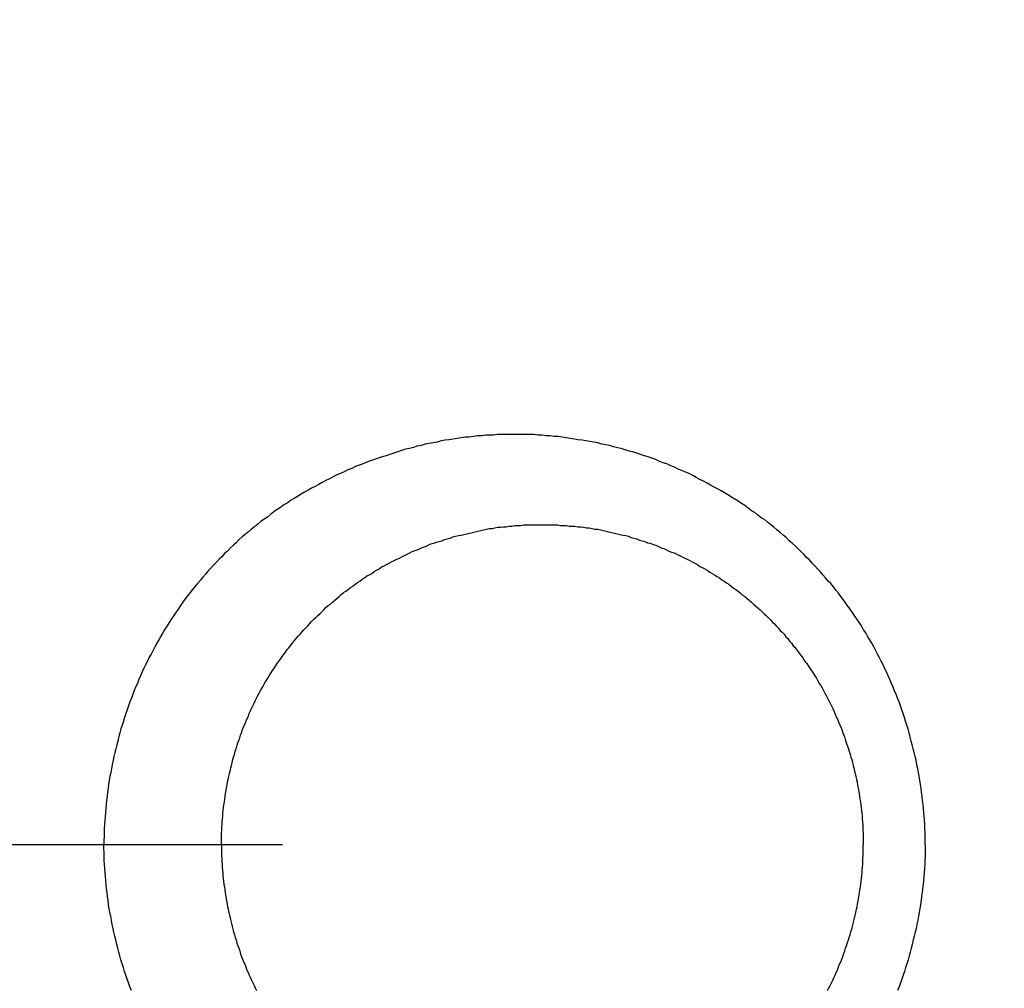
# Model space of a CAD drawing. Header units: millimetres. Extents: x -604189 to 881711, y -381903 to -7297.
# Tile 75 of 256: x -567427 to -567412, y -196039 to -196024. Entities that reach past the tile are written whole.
import ezdxf

# ---------------------------------------------------------------- set-up
doc = ezdxf.new("R2010")
doc.units = ezdxf.units.MM
doc.header["$LTSCALE"] = 100
doc.linetypes.add('CENTER', pattern=[2, 1.25, -0.25, 0.25, -0.25])
doc.layers.get('Defpoints').update_dxf_attribs({"color": 30})
doc.layers.add('OPIS', color=7, linetype='Continuous')
pattern_1 = [(45, (-296350.26, 111503), (-334.51454, 334.51454), []), (135, (-296350.26, 111503), (-334.51454, -334.51454), [])]

msp = doc.modelspace()

# ---------------------------------------------------------------- hatches: boundary and pattern name
at = {"layer": 'OPIS', "linetype": 'ByBlock', "lineweight": 13}
h = msp.add_hatch(dxfattribs=at)
h.set_pattern_fill('ANSI37', color=0, scale=149)
h.set_pattern_definition(pattern_1)
h.paths.add_polyline_path([(-565846.628, -200148.37), (-566196.825, -200149.347), (-566196.825, -200157.448), (-566296.825, -200157.448), (-566296.825, -200149.626), (-566746.825, -200150.882), (-566746.825, -201168.329, -0.414214), (-566403.888, -201511.266, -1), (-567089.762, -201511.266, -0.414214), (-566746.825, -201168.329), (-566746.825, -200936.871, -0.267949), (-567196.825, -200157.448), (-567296.825, -200157.448), (-567296.825, -200152.416), (-567606.815, -200153.281), (-567606.815, -201603.287), (-567556.815, -201603.147), (-567556.815, -205257.445), (-565846.45, -205257.445)])
h.paths.add_polyline_path([(-551636.825, -198396.286), (-576656.825, -198407.448), (-576656.825, -193157.448), (-579836.825, -193157.448), (-579836.825, -200437.448), (-570846.818, -200437.448), (-570846.818, -200053.169), (-551636.825, -200037.448)])
h.paths.add_polyline_path([(-566819.49, -205014.115), (-566583.775, -205014.115), (-566583.775, -204789.115), (-566819.49, -204789.115)], flags=24)
h.paths.add_polyline_path([(-566959.314, -200828.748), (-566427.171, -200828.748), (-566427.171, -200603.748), (-566959.314, -200603.748)], flags=24)
h.paths.add_polyline_path([(-566792.033, -202497.855), (-566276.912, -202497.855), (-566276.912, -202398.515), (-566792.033, -202398.515)], flags=24)
h.paths.add_polyline_path([(-566791.958, -202387.855), (-565854.55, -202387.855), (-565854.55, -202288.515), (-566791.958, -202288.515)], flags=24)
h.paths.add_polyline_path([(-567194.021, -202505.333), (-566857.345, -202505.333), (-566857.345, -202389.949), (-567194.021, -202389.949)], flags=24)
h.paths.add_polyline_path([(-567153.366, -202393.592), (-566996.4, -202393.592), (-566996.4, -202295.562), (-567153.366, -202295.562)], flags=24)
h.paths.add_polyline_path([(-566516.508, -200627.503), (-566516.508, -200287.803), (-566964.285, -200287.803), (-566964.285, -200627.503)], flags=24)
at = {"layer": 'OPIS', "linetype": 'ByBlock', "lineweight": 9}
h = msp.add_hatch(dxfattribs=at)
h.set_pattern_fill('ANSI37', color=0, scale=149)
h.set_pattern_definition(pattern_1)
edge = h.paths.add_edge_path()
edge.add_line((-551636.825, -193157.448), (-552906.825, -193157.448))
edge.add_line((-552906.825, -193157.448), (-552906.825, -193187.448))
edge.add_line((-552906.825, -193187.448), (-554281.473, -193187.448))
edge.add_line((-554281.473, -193187.448), (-554281.473, -193407.448))
edge.add_line((-554281.473, -193407.448), (-554641.473, -193407.448))
edge.add_line((-554641.473, -193407.448), (-554891.821, -193407.448))
edge.add_line((-554891.821, -193407.448), (-555251.821, -193407.448))
edge.add_line((-555251.821, -193407.448), (-555252.169, -193157.448))
edge.add_line((-555252.169, -193157.448), (-555156.825, -193407.448))
edge.add_line((-555156.825, -193407.448), (-555156.825, -196074.426))
edge.add_line((-555156.825, -196074.426), (-555036.825, -196074.426))
edge.add_line((-555036.825, -196074.426), (-555036.825, -196674.426))
edge.add_line((-555036.825, -196674.426), (-555036.825, -197274.426))
edge.add_line((-555036.825, -197274.426), (-555636.825, -197274.426))
edge.add_line((-555636.825, -197274.426), (-555636.825, -198296.526))
edge.add_line((-555636.825, -198296.526), (-555036.825, -198294.851))
edge.add_line((-555036.825, -198294.851), (-555036.825, -198287.448))
edge.add_line((-555036.825, -198287.448), (-554936.825, -198287.448))
edge.add_line((-554936.825, -198287.448), (-554936.825, -198294.572))
edge.add_line((-554936.825, -198294.572), (-554486.825, -198293.317))
edge.add_line((-554486.825, -198293.317), (-554486.825, -198292.448))
edge.add_line((-554486.825, -198292.448), (-554486.825, -197276.567))
edge.add_arc((-554486.825, -196933.63), 342.937, 180, 270, ccw=False)
edge.add_arc((-554486.825, -196933.63), 342.937, 0, 180, ccw=False)
edge.add_arc((-554486.825, -196933.63), 342.937, -90, 0, ccw=False)
edge.add_line((-554486.825, -197276.567), (-554486.825, -197508.025))
edge.add_arc((-554936.825, -198287.448), 900, 0, 60, ccw=False)
edge.add_line((-554036.825, -198287.448), (-553936.825, -198287.448))
edge.add_line((-553936.825, -198287.448), (-553936.825, -198291.782))
edge.add_line((-553936.825, -198291.782), (-551636.825, -198285.364))
edge.add_line((-551636.825, -198285.364), (-551636.825, -193157.448))
edge = h.paths.add_edge_path(flags=17)
edge.add_arc((-555292.825, -194555.644), 64, 0, 360)
edge = h.paths.add_edge_path(flags=17)
edge.add_arc((-555292.825, -194795.644), 64, 0, 360)
edge = h.paths.add_edge_path(flags=17)
edge.add_arc((-555532.825, -194555.644), 64, 0, 360)
edge = h.paths.add_edge_path(flags=17)
edge.add_arc((-555532.825, -194795.644), 64, 0, 360)
edge = h.paths.add_edge_path(flags=16)
edge.add_arc((-555445.578, -195632.918), 122.24, 0, 360)
edge = h.paths.add_edge_path(flags=17)
edge.add_arc((-555444.953, -195755.157), 131.84, -179.70702, 0.29298, ccw=False)
edge.add_line((-555576.791, -195755.831), (-555577.416, -195633.592))
edge.add_arc((-555445.578, -195632.918), 131.84, 0.29298, 180.29298, ccw=False)
edge.add_line((-555313.74, -195632.244), (-555313.115, -195754.483))
edge = h.paths.add_edge_path(flags=16)
edge.add_line((-555354.602, -195832.663), (-555410.524, -195781.149))
edge.add_arc((-555444.236, -195895.315), 119.04, 73.54834, 77.25266)
edge.add_line((-555417.97, -195779.209), (-555400.458, -195791.093))
edge.add_arc((-555397.928, -195789.134), 3.2, 66.437, 217.7638, ccw=False)
edge.add_arc((-555444.236, -195895.315), 119.04, 62.83618, 66.43696, ccw=False)
edge.add_line((-555389.89, -195789.404), (-555332.197, -195793.322))
edge.add_arc((-555444.953, -195755.157), 119.04, 319.37612, 341.30015, ccw=False)
edge = h.paths.add_edge_path(flags=0)
edge.add_arc((-555445.157, -195715.335), 16, 0, 360)
edge = h.paths.add_edge_path(flags=16)
edge.add_line((-555494.828, -195789.588), (-555556.499, -195794.41))
edge.add_arc((-555553.516, -195795.567), 3.2, 158.7889, 200.417)
edge.add_arc((-555444.953, -195755.157), 119.04, 200.41697, 219.83636)
edge.add_arc((-555533.904, -195829.364), 3.2, 219.8364, 346.9927)
edge.add_line((-555530.786, -195830.084), (-555488.51, -195790.333))
edge.add_arc((-555491.628, -195789.613), 3.2, 346.9927, 539.5529)
edge = h.paths.add_edge_path(flags=16)
edge.add_arc((-555444.953, -195755.157), 119.04, 258.76397, 281.82198, ccw=False)
edge.add_line((-555468.148, -195871.915), (-555480.159, -195865.083))
edge.add_arc((-555483.299, -195864.466), 3.2, 250.669, 348.8814, ccw=False)
edge.add_arc((-555444.953, -195755.157), 119.04, 229.64312, 250.66903, ccw=False)
edge.add_line((-555522.037, -195845.868), (-555468.703, -195779.633))
edge.add_arc((-555459.182, -195767.571), 15.366, -52.9828, 231.7166, ccw=False)
edge.add_arc((-555446.749, -195779.502), 3.2, 91.2428, 186.0743, ccw=False)
edge.add_arc((-555444.236, -195895.315), 119.04, 88.11241, 91.24277, ccw=False)
edge.add_line((-555440.315, -195776.34), (-555420.565, -195871.672))
h.paths.add_polyline_path([(-554267.155, -198153.982), (-554267.155, -197814.282), (-554714.931, -197814.282), (-554714.931, -198153.982)], flags=17)
h.paths.add_polyline_path([(-553792.63, -195548.14), (-553277.509, -195548.14), (-553277.509, -195448.8), (-553792.63, -195448.8)], flags=16)
h.paths.add_polyline_path([(-553792.555, -195438.14), (-553058.934, -195438.14), (-553058.934, -195338.8), (-553792.555, -195338.8)], flags=16)
h.paths.add_polyline_path([(-554194.618, -195555.618), (-553808.217, -195555.618), (-553808.217, -195440.235), (-554194.618, -195440.235)], flags=16)
h.paths.add_polyline_path([(-554153.974, -195443.932), (-553947.262, -195443.932), (-553947.262, -195345.836), (-554153.974, -195345.836)], flags=16)
h.paths.add_polyline_path([(-554256.508, -198153.982), (-554256.508, -197814.282), (-554704.285, -197814.282), (-554704.285, -198153.982)], flags=17)
h.paths.add_polyline_path([(-569496.825, -196631.63), (-571696.825, -196631.63), (-571696.825, -198287.448), (-569496.825, -198287.448)])
h.paths.add_polyline_path([(-567176.825, -196631.63), (-569376.825, -196631.63), (-569376.825, -198287.448), (-567176.825, -198287.448)])
h.paths.add_polyline_path([(-569376.825, -196535.63), (-567176.825, -196535.63), (-567176.825, -193157.448), (-569376.825, -193157.448)])
edge = h.paths.add_edge_path()
edge.add_arc((-571534.473, -195440.24), 50, 180, 270.0022)
edge.add_line((-571534.471, -195490.24), (-571329.472, -195490.239))
edge.add_arc((-571329.473, -195440.239), 50, 270.0009, 360)
edge.add_line((-571279.473, -195440.239), (-571279.473, -194996.239))
edge.add_arc((-571329.473, -194996.239), 50, 0, 90.0004)
edge.add_line((-571329.474, -194946.239), (-571534.474, -194946.24))
edge.add_arc((-571534.473, -194996.24), 50, 90.0009, 180)
edge.add_line((-571584.473, -194996.24), (-571584.473, -195440.24))
h.paths.add_polyline_path([(-571696.825, -196535.63), (-569496.825, -196535.63), (-569496.825, -193157.448), (-571696.825, -193157.448)])
edge = h.paths.add_edge_path()
edge.add_arc((-571945.684, -193388.705), 50, 0, 90.0004)
edge.add_line((-571945.684, -193338.705), (-572150.684, -193338.707))
edge.add_arc((-572150.684, -193388.707), 50, 90.0009, 180)
edge.add_line((-572200.684, -193388.707), (-572200.684, -193832.707))
edge.add_arc((-572150.684, -193832.707), 50, 180, 270.0022)
edge.add_line((-572150.682, -193882.707), (-571945.683, -193882.705))
edge.add_arc((-571945.684, -193832.705), 50, 270.0009, 360)
edge.add_line((-571895.684, -193832.705), (-571895.684, -193388.705))
h.paths.add_polyline_path([(-571816.825, -198287.448), (-571816.825, -193157.448), (-573216.825, -193157.448), (-573216.825, -198287.448)])

# ---------------------------------------------------------------- linework, layer by layer
at = {"color": 0}
for points in [[(-567412.913, -196037.248, 0), (-567412.913, -196037.178, 0), (-567412.915, -196037.118, 0), (-567412.917, -196037.058, 0), (-567412.919, -196036.998, 0), (-567412.922, -196036.928, 0), (-567412.926, -196036.868, 0), (-567412.931, -196036.808, 0), (-567412.936, -196036.748, 0), (-567412.941, -196036.678, 0), (-567412.948, -196036.618, 0), (-567412.955, -196036.558, 0), (-567412.962, -196036.488, 0), (-567412.97, -196036.428, 0), (-567412.979, -196036.368, 0), (-567412.988, -196036.308, 0), (-567412.998, -196036.238, 0), (-567413.009, -196036.178, 0), (-567413.02, -196036.118, 0), (-567413.032, -196036.058, 0), (-567413.045, -196035.998, 0), (-567413.058, -196035.928, 0), (-567413.071, -196035.868, 0), (-567413.085, -196035.808, 0), (-567413.1, -196035.748, 0), (-567413.116, -196035.688, 0), (-567413.132, -196035.628, 0), (-567413.148, -196035.568, 0), (-567413.165, -196035.498, 0), (-567413.183, -196035.438, 0), (-567413.202, -196035.378, 0), (-567413.22, -196035.318, 0), (-567413.24, -196035.258, 0), (-567413.26, -196035.198, 0), (-567413.281, -196035.138, 0), (-567413.302, -196035.078, 0), (-567413.324, -196035.018, 0), (-567413.346, -196034.958, 0), (-567413.369, -196034.898, 0), (-567413.393, -196034.848, 0), (-567413.417, -196034.788, 0), (-567413.441, -196034.728, 0), (-567413.467, -196034.668, 0), (-567413.492, -196034.608, 0), (-567413.519, -196034.548, 0), (-567413.546, -196034.498, 0), (-567413.573, -196034.438, 0), (-567413.601, -196034.378, 0), (-567413.63, -196034.328, 0), (-567413.659, -196034.268, 0), (-567413.688, -196034.218, 0), (-567413.718, -196034.158, 0), (-567413.749, -196034.098, 0), (-567413.78, -196034.048, 0), (-567413.812, -196033.998, 0), (-567413.844, -196033.938, 0), (-567413.877, -196033.888, 0), (-567413.911, -196033.828, 0), (-567413.945, -196033.778, 0), (-567413.979, -196033.728, 0), (-567414.014, -196033.678, 0), (-567414.049, -196033.618, 0), (-567414.085, -196033.568, 0), (-567414.122, -196033.518, 0), (-567414.159, -196033.468, 0), (-567414.196, -196033.418, 0), (-567414.234, -196033.368, 0), (-567414.272, -196033.318, 0), (-567414.311, -196033.268, 0), (-567414.35, -196033.218, 0), (-567414.39, -196033.168, 0), (-567414.431, -196033.128, 0), (-567414.471, -196033.078, 0), (-567414.513, -196033.028, 0), (-567414.554, -196032.978, 0), (-567414.596, -196032.938, 0), (-567414.639, -196032.888, 0), (-567414.682, -196032.848, 0), (-567414.725, -196032.798, 0), (-567414.769, -196032.758, 0), (-567414.814, -196032.708, 0), (-567414.859, -196032.668, 0), (-567414.904, -196032.618, 0), (-567414.949, -196032.578, 0), (-567414.995, -196032.538, 0), (-567415.042, -196032.498, 0), (-567415.089, -196032.448, 0), (-567415.136, -196032.408, 0), (-567415.184, -196032.368, 0), (-567415.232, -196032.328, 0), (-567415.28, -196032.288, 0), (-567415.329, -196032.248, 0), (-567415.379, -196032.208, 0), (-567415.428, -196032.168, 0), (-567415.478, -196032.138, 0), (-567415.529, -196032.098, 0), (-567415.579, -196032.058, 0), (-567415.631, -196032.028, 0), (-567415.682, -196031.988, 0), (-567415.734, -196031.948, 0), (-567415.786, -196031.918, 0), (-567415.838, -196031.878, 0), (-567415.891, -196031.848, 0), (-567415.944, -196031.818, 0), (-567415.998, -196031.778, 0), (-567416.052, -196031.748, 0), (-567416.106, -196031.718, 0), (-567416.16, -196031.688, 0), (-567416.215, -196031.658, 0), (-567416.27, -196031.628, 0), (-567416.325, -196031.598, 0), (-567416.381, -196031.568, 0), (-567416.437, -196031.538, 0), (-567416.493, -196031.508, 0), (-567416.549, -196031.478, 0), (-567416.606, -196031.448, 0), (-567416.663, -196031.428, 0), (-567416.72, -196031.398, 0), (-567416.778, -196031.378, 0), (-567416.835, -196031.348, 0), (-567416.893, -196031.328, 0), (-567416.952, -196031.298, 0), (-567417.01, -196031.278, 0), (-567417.069, -196031.258, 0), (-567417.127, -196031.228, 0), (-567417.187, -196031.208, 0), (-567417.246, -196031.188, 0), (-567417.305, -196031.168, 0), (-567417.365, -196031.148, 0), (-567417.425, -196031.128, 0), (-567417.485, -196031.108, 0), (-567417.545, -196031.098, 0), (-567417.606, -196031.078, 0), (-567417.666, -196031.058, 0), (-567417.727, -196031.048, 0), (-567417.788, -196031.028, 0), (-567417.849, -196031.008, 0), (-567417.91, -196030.998, 0), (-567417.972, -196030.988, 0), (-567418.033, -196030.968, 0), (-567418.095, -196030.958, 0), (-567418.157, -196030.948, 0), (-567418.218, -196030.938, 0), (-567418.28, -196030.928, 0), (-567418.343, -196030.918, 0), (-567418.405, -196030.908, 0), (-567418.467, -196030.898, 0), (-567418.53, -196030.888, 0), (-567418.592, -196030.878, 0), (-567418.655, -196030.868, 0), (-567418.717, -196030.868, 0), (-567418.78, -196030.858, 0), (-567418.843, -196030.858, 0), (-567418.906, -196030.848, 0), (-567418.969, -196030.848, 0), (-567419.032, -196030.838, 0), (-567419.095, -196030.838, 0), (-567419.158, -196030.838, 0), (-567419.221, -196030.838, 0), (-567419.284, -196030.838, 0), (-567419.347, -196030.838, 0), (-567419.41, -196030.838, 0), (-567419.474, -196030.838, 0), (-567419.537, -196030.838, 0), (-567419.6, -196030.838, 0), (-567419.663, -196030.848, 0), (-567419.726, -196030.848, 0), (-567419.79, -196030.848, 0), (-567419.853, -196030.858, 0), (-567419.916, -196030.858, 0), (-567419.979, -196030.868, 0), (-567420.042, -196030.878, 0), (-567420.105, -196030.878, 0), (-567420.168, -196030.888, 0), (-567420.231, -196030.898, 0), (-567420.294, -196030.908, 0), (-567420.356, -196030.918, 0), (-567420.419, -196030.928, 0), (-567420.482, -196030.938, 0), (-567420.544, -196030.958, 0), (-567420.606, -196030.968, 0), (-567420.669, -196030.978, 0), (-567420.731, -196030.988, 0), (-567420.793, -196031.008, 0), (-567420.855, -196031.018, 0), (-567420.916, -196031.038, 0), (-567420.978, -196031.058, 0), (-567421.039, -196031.068, 0), (-567421.101, -196031.088, 0), (-567421.162, -196031.108, 0), (-567421.223, -196031.128, 0), (-567421.284, -196031.148, 0), (-567421.344, -196031.168, 0), (-567421.405, -196031.188, 0), (-567421.465, -196031.208, 0), (-567421.525, -196031.228, 0), (-567421.585, -196031.248, 0), (-567421.644, -196031.268, 0), (-567421.704, -196031.298, 0), (-567421.763, -196031.318, 0), (-567421.822, -196031.338, 0), (-567421.88, -196031.368, 0), (-567421.939, -196031.388, 0), (-567421.997, -196031.418, 0), (-567422.055, -196031.448, 0), (-567422.113, -196031.468, 0), (-567422.17, -196031.498, 0), (-567422.227, -196031.528, 0), (-567422.284, -196031.558, 0), (-567422.34, -196031.588, 0), (-567422.397, -196031.618, 0), (-567422.453, -196031.648, 0), (-567422.508, -196031.678, 0), (-567422.563, -196031.708, 0), (-567422.618, -196031.738, 0), (-567422.673, -196031.768, 0), (-567422.727, -196031.808, 0), (-567422.781, -196031.838, 0), (-567422.835, -196031.868, 0), (-567422.888, -196031.908, 0), (-567422.941, -196031.938, 0), (-567422.993, -196031.978, 0), (-567423.045, -196032.008, 0), (-567423.097, -196032.048, 0), (-567423.148, -196032.088, 0), (-567423.199, -196032.128, 0), (-567423.25, -196032.158, 0), (-567423.3, -196032.198, 0), (-567423.349, -196032.238, 0), (-567423.399, -196032.278, 0), (-567423.447, -196032.318, 0), (-567423.496, -196032.358, 0), (-567423.544, -196032.398, 0), (-567423.591, -196032.438, 0), (-567423.638, -196032.478, 0), (-567423.685, -196032.528, 0), (-567423.731, -196032.568, 0), (-567423.777, -196032.608, 0), (-567423.822, -196032.658, 0), (-567423.867, -196032.698, 0), (-567423.911, -196032.748, 0), (-567423.955, -196032.788, 0), (-567423.999, -196032.838, 0), (-567424.042, -196032.878, 0), (-567424.084, -196032.928, 0), (-567424.126, -196032.968, 0), (-567424.168, -196033.018, 0), (-567424.209, -196033.068, 0), (-567424.25, -196033.118, 0), (-567424.29, -196033.168, 0), (-567424.33, -196033.208, 0), (-567424.369, -196033.258, 0), (-567424.407, -196033.308, 0), (-567424.446, -196033.358, 0), (-567424.483, -196033.408, 0), (-567424.521, -196033.458, 0), (-567424.557, -196033.508, 0), (-567424.593, -196033.568, 0), (-567424.629, -196033.618, 0), (-567424.664, -196033.668, 0), (-567424.699, -196033.718, 0), (-567424.733, -196033.778, 0), (-567424.767, -196033.828, 0), (-567424.8, -196033.878, 0), (-567424.832, -196033.938, 0), (-567424.864, -196033.988, 0), (-567424.896, -196034.048, 0), (-567424.927, -196034.098, 0), (-567424.957, -196034.158, 0), (-567424.987, -196034.208, 0), (-567425.017, -196034.268, 0), (-567425.046, -196034.318, 0), (-567425.074, -196034.378, 0), (-567425.102, -196034.438, 0), (-567425.129, -196034.488, 0), (-567425.155, -196034.548, 0), (-567425.182, -196034.608, 0), (-567425.207, -196034.668, 0), (-567425.232, -196034.728, 0), (-567425.257, -196034.778, 0), (-567425.28, -196034.838, 0), (-567425.304, -196034.898, 0), (-567425.326, -196034.958, 0), (-567425.349, -196035.018, 0), (-567425.37, -196035.078, 0), (-567425.391, -196035.138, 0), (-567425.412, -196035.198, 0), (-567425.432, -196035.258, 0), (-567425.451, -196035.318, 0), (-567425.47, -196035.378, 0), (-567425.488, -196035.438, 0), (-567425.506, -196035.498, 0), (-567425.523, -196035.558, 0), (-567425.539, -196035.628, 0), (-567425.555, -196035.688, 0), (-567425.57, -196035.748, 0), (-567425.585, -196035.808, 0), (-567425.599, -196035.868, 0), (-567425.612, -196035.928, 0), (-567425.625, -196035.998, 0), (-567425.637, -196036.058, 0), (-567425.649, -196036.118, 0), (-567425.66, -196036.178, 0), (-567425.671, -196036.238, 0), (-567425.681, -196036.308, 0), (-567425.69, -196036.368, 0), (-567425.698, -196036.428, 0), (-567425.706, -196036.488, 0), (-567425.714, -196036.558, 0), (-567425.721, -196036.618, 0), (-567425.727, -196036.678, 0), (-567425.732, -196036.748, 0), (-567425.737, -196036.808, 0), (-567425.742, -196036.868, 0), (-567425.745, -196036.928, 0), (-567425.749, -196036.998, 0), (-567425.751, -196037.058, 0), (-567425.753, -196037.118, 0), (-567425.754, -196037.178, 0), (-567425.754, -196037.248, 0)], [(-567423.917, -196037.248, 0), (-567423.917, -196037.198, 0), (-567423.916, -196037.158, 0), (-567423.915, -196037.108, 0), (-567423.914, -196037.068, 0), (-567423.912, -196037.018, 0), (-567423.91, -196036.978, 0), (-567423.907, -196036.938, 0), (-567423.904, -196036.888, 0), (-567423.901, -196036.848, 0), (-567423.897, -196036.798, 0), (-567423.893, -196036.758, 0), (-567423.888, -196036.708, 0), (-567423.883, -196036.668, 0), (-567423.878, -196036.628, 0), (-567423.872, -196036.578, 0), (-567423.866, -196036.538, 0), (-567423.859, -196036.488, 0), (-567423.852, -196036.448, 0), (-567423.845, -196036.398, 0), (-567423.837, -196036.358, 0), (-567423.829, -196036.318, 0), (-567423.821, -196036.268, 0), (-567423.812, -196036.228, 0), (-567423.802, -196036.178, 0), (-567423.793, -196036.138, 0), (-567423.783, -196036.098, 0), (-567423.772, -196036.048, 0), (-567423.761, -196036.008, 0), (-567423.75, -196035.968, 0), (-567423.739, -196035.918, 0), (-567423.727, -196035.878, 0), (-567423.714, -196035.838, 0), (-567423.701, -196035.788, 0), (-567423.688, -196035.748, 0), (-567423.675, -196035.708, 0), (-567423.661, -196035.658, 0), (-567423.647, -196035.618, 0), (-567423.632, -196035.578, 0), (-567423.617, -196035.538, 0), (-567423.602, -196035.498, 0), (-567423.586, -196035.448, 0), (-567423.57, -196035.408, 0), (-567423.553, -196035.368, 0), (-567423.536, -196035.328, 0), (-567423.519, -196035.288, 0), (-567423.501, -196035.248, 0), (-567423.483, -196035.198, 0), (-567423.465, -196035.158, 0), (-567423.446, -196035.118, 0), (-567423.427, -196035.078, 0), (-567423.407, -196035.038, 0), (-567423.388, -196034.998, 0), (-567423.367, -196034.958, 0), (-567423.347, -196034.918, 0), (-567423.326, -196034.878, 0), (-567423.304, -196034.838, 0), (-567423.283, -196034.798, 0), (-567423.261, -196034.758, 0), (-567423.238, -196034.718, 0), (-567423.216, -196034.688, 0), (-567423.192, -196034.648, 0), (-567423.169, -196034.608, 0), (-567423.145, -196034.568, 0), (-567423.121, -196034.528, 0), (-567423.096, -196034.498, 0), (-567423.072, -196034.458, 0), (-567423.046, -196034.418, 0), (-567423.021, -196034.378, 0), (-567422.995, -196034.348, 0), (-567422.969, -196034.308, 0), (-567422.942, -196034.278, 0), (-567422.916, -196034.238, 0), (-567422.888, -196034.198, 0), (-567422.861, -196034.168, 0), (-567422.833, -196034.128, 0), (-567422.805, -196034.098, 0), (-567422.777, -196034.058, 0), (-567422.748, -196034.028, 0), (-567422.719, -196033.988, 0), (-567422.689, -196033.958, 0), (-567422.66, -196033.928, 0), (-567422.63, -196033.888, 0), (-567422.6, -196033.858, 0), (-567422.569, -196033.828, 0), (-567422.538, -196033.798, 0), (-567422.507, -196033.758, 0), (-567422.476, -196033.728, 0), (-567422.444, -196033.698, 0), (-567422.412, -196033.668, 0), (-567422.38, -196033.638, 0), (-567422.347, -196033.608, 0), (-567422.314, -196033.578, 0), (-567422.281, -196033.538, 0), (-567422.248, -196033.508, 0), (-567422.214, -196033.488, 0), (-567422.181, -196033.458, 0), (-567422.146, -196033.428, 0), (-567422.112, -196033.398, 0), (-567422.077, -196033.368, 0), (-567422.043, -196033.338, 0), (-567422.007, -196033.308, 0), (-567421.972, -196033.288, 0), (-567421.936, -196033.258, 0), (-567421.901, -196033.228, 0), (-567421.864, -196033.208, 0), (-567421.828, -196033.178, 0), (-567421.791, -196033.148, 0), (-567421.755, -196033.128, 0), (-567421.718, -196033.098, 0), (-567421.68, -196033.078, 0), (-567421.643, -196033.048, 0), (-567421.605, -196033.028, 0), (-567421.567, -196033.008, 0), (-567421.529, -196032.978, 0), (-567421.491, -196032.958, 0), (-567421.452, -196032.938, 0), (-567421.413, -196032.908, 0), (-567421.374, -196032.888, 0), (-567421.335, -196032.868, 0), (-567421.296, -196032.848, 0), (-567421.256, -196032.828, 0), (-567421.216, -196032.808, 0), (-567421.176, -196032.788, 0), (-567421.136, -196032.768, 0), (-567421.096, -196032.748, 0), (-567421.055, -196032.728, 0), (-567421.014, -196032.708, 0), (-567420.974, -196032.688, 0), (-567420.933, -196032.668, 0), (-567420.891, -196032.648, 0), (-567420.85, -196032.638, 0), (-567420.809, -196032.618, 0), (-567420.767, -196032.598, 0), (-567420.725, -196032.588, 0), (-567420.683, -196032.568, 0), (-567420.641, -196032.548, 0), (-567420.599, -196032.538, 0), (-567420.557, -196032.518, 0), (-567420.514, -196032.508, 0), (-567420.471, -196032.498, 0), (-567420.429, -196032.478, 0), (-567420.386, -196032.468, 0), (-567420.343, -196032.458, 0), (-567420.3, -196032.438, 0), (-567420.257, -196032.428, 0), (-567420.213, -196032.418, 0), (-567420.17, -196032.408, 0), (-567420.126, -196032.398, 0), (-567420.083, -196032.388, 0), (-567420.039, -196032.378, 0), (-567419.995, -196032.368, 0), (-567419.951, -196032.358, 0), (-567419.908, -196032.348, 0), (-567419.864, -196032.338, 0), (-567419.819, -196032.328, 0), (-567419.775, -196032.318, 0), (-567419.731, -196032.308, 0), (-567419.687, -196032.308, 0), (-567419.642, -196032.298, 0), (-567419.598, -196032.288, 0), (-567419.553, -196032.288, 0), (-567419.509, -196032.278, 0), (-567419.464, -196032.278, 0), (-567419.42, -196032.268, 0), (-567419.375, -196032.268, 0), (-567419.33, -196032.258, 0), (-567419.286, -196032.258, 0), (-567419.241, -196032.258, 0), (-567419.196, -196032.248, 0), (-567419.151, -196032.248, 0), (-567419.107, -196032.248, 0), (-567419.062, -196032.248, 0), (-567419.017, -196032.248, 0), (-567418.972, -196032.248, 0), (-567418.927, -196032.248, 0), (-567418.882, -196032.248, 0), (-567418.838, -196032.248, 0), (-567418.793, -196032.248, 0), (-567418.748, -196032.248, 0), (-567418.703, -196032.248, 0), (-567418.658, -196032.248, 0), (-567418.614, -196032.258, 0), (-567418.569, -196032.258, 0), (-567418.524, -196032.258, 0), (-567418.479, -196032.268, 0), (-567418.435, -196032.268, 0), (-567418.39, -196032.268, 0), (-567418.346, -196032.278, 0), (-567418.301, -196032.278, 0), (-567418.257, -196032.288, 0), (-567418.212, -196032.298, 0), (-567418.168, -196032.298, 0), (-567418.123, -196032.308, 0), (-567418.079, -196032.318, 0), (-567418.035, -196032.318, 0), (-567417.991, -196032.328, 0), (-567417.947, -196032.338, 0), (-567417.903, -196032.348, 0), (-567417.859, -196032.358, 0), (-567417.815, -196032.368, 0), (-567417.771, -196032.378, 0), (-567417.728, -196032.388, 0), (-567417.684, -196032.398, 0), (-567417.641, -196032.408, 0), (-567417.597, -196032.418, 0), (-567417.554, -196032.428, 0), (-567417.511, -196032.448, 0), (-567417.468, -196032.458, 0), (-567417.425, -196032.468, 0), (-567417.382, -196032.488, 0), (-567417.339, -196032.498, 0), (-567417.297, -196032.508, 0), (-567417.254, -196032.528, 0), (-567417.212, -196032.538, 0), (-567417.17, -196032.558, 0), (-567417.128, -196032.568, 0), (-567417.086, -196032.588, 0), (-567417.044, -196032.608, 0), (-567417.003, -196032.618, 0), (-567416.961, -196032.638, 0), (-567416.92, -196032.658, 0), (-567416.879, -196032.678, 0), (-567416.838, -196032.688, 0), (-567416.797, -196032.708, 0), (-567416.756, -196032.728, 0), (-567416.716, -196032.748, 0), (-567416.675, -196032.768, 0), (-567416.635, -196032.788, 0), (-567416.595, -196032.808, 0), (-567416.556, -196032.828, 0), (-567416.516, -196032.848, 0), (-567416.477, -196032.868, 0), (-567416.438, -196032.898, 0), (-567416.399, -196032.918, 0), (-567416.36, -196032.938, 0), (-567416.321, -196032.958, 0), (-567416.283, -196032.988, 0), (-567416.245, -196033.008, 0), (-567416.207, -196033.028, 0), (-567416.169, -196033.058, 0), (-567416.132, -196033.078, 0), (-567416.094, -196033.108, 0), (-567416.057, -196033.128, 0), (-567416.02, -196033.158, 0), (-567415.984, -196033.178, 0), (-567415.948, -196033.208, 0), (-567415.911, -196033.238, 0), (-567415.876, -196033.258, 0), (-567415.84, -196033.288, 0), (-567415.804, -196033.318, 0), (-567415.769, -196033.348, 0), (-567415.734, -196033.368, 0), (-567415.7, -196033.398, 0), (-567415.665, -196033.428, 0), (-567415.631, -196033.458, 0), (-567415.597, -196033.488, 0), (-567415.564, -196033.518, 0), (-567415.53, -196033.548, 0), (-567415.497, -196033.578, 0), (-567415.464, -196033.608, 0), (-567415.432, -196033.638, 0), (-567415.399, -196033.668, 0), (-567415.367, -196033.698, 0), (-567415.336, -196033.728, 0), (-567415.304, -196033.768, 0), (-567415.273, -196033.798, 0), (-567415.242, -196033.828, 0), (-567415.212, -196033.858, 0), (-567415.181, -196033.898, 0), (-567415.151, -196033.928, 0), (-567415.121, -196033.958, 0), (-567415.092, -196033.998, 0), (-567415.063, -196034.028, 0), (-567415.034, -196034.068, 0), (-567415.006, -196034.098, 0), (-567414.977, -196034.138, 0), (-567414.949, -196034.168, 0), (-567414.922, -196034.208, 0), (-567414.895, -196034.238, 0), (-567414.868, -196034.278, 0), (-567414.841, -196034.308, 0), (-567414.815, -196034.348, 0), (-567414.789, -196034.388, 0), (-567414.763, -196034.418, 0), (-567414.738, -196034.458, 0), (-567414.713, -196034.498, 0), (-567414.688, -196034.538, 0), (-567414.664, -196034.568, 0), (-567414.64, -196034.608, 0), (-567414.616, -196034.648, 0), (-567414.593, -196034.688, 0), (-567414.57, -196034.728, 0), (-567414.548, -196034.758, 0), (-567414.525, -196034.798, 0), (-567414.504, -196034.838, 0), (-567414.482, -196034.878, 0), (-567414.461, -196034.918, 0), (-567414.44, -196034.958, 0), (-567414.42, -196034.998, 0), (-567414.4, -196035.038, 0), (-567414.38, -196035.078, 0), (-567414.361, -196035.118, 0), (-567414.342, -196035.158, 0), (-567414.323, -196035.208, 0), (-567414.305, -196035.248, 0), (-567414.287, -196035.288, 0), (-567414.27, -196035.328, 0), (-567414.252, -196035.368, 0), (-567414.236, -196035.408, 0), (-567414.219, -196035.448, 0), (-567414.203, -196035.498, 0), (-567414.188, -196035.538, 0), (-567414.172, -196035.578, 0), (-567414.158, -196035.618, 0), (-567414.143, -196035.668, 0), (-567414.129, -196035.708, 0), (-567414.115, -196035.748, 0), (-567414.102, -196035.788, 0), (-567414.089, -196035.838, 0), (-567414.076, -196035.878, 0), (-567414.064, -196035.918, 0), (-567414.052, -196035.968, 0), (-567414.041, -196036.008, 0), (-567414.03, -196036.048, 0), (-567414.019, -196036.098, 0), (-567414.009, -196036.138, 0), (-567413.999, -196036.178, 0), (-567413.99, -196036.228, 0), (-567413.98, -196036.268, 0), (-567413.972, -196036.318, 0), (-567413.963, -196036.358, 0), (-567413.956, -196036.398, 0), (-567413.948, -196036.448, 0), (-567413.941, -196036.488, 0), (-567413.934, -196036.538, 0), (-567413.928, -196036.578, 0), (-567413.922, -196036.628, 0), (-567413.916, -196036.668, 0), (-567413.911, -196036.708, 0), (-567413.907, -196036.758, 0), (-567413.902, -196036.798, 0), (-567413.898, -196036.848, 0), (-567413.895, -196036.888, 0), (-567413.892, -196036.938, 0), (-567413.889, -196036.978, 0), (-567413.887, -196037.018, 0), (-567413.885, -196037.068, 0), (-567413.884, -196037.108, 0), (-567413.883, -196037.158, 0), (-567413.882, -196037.198, 0), (-567413.882, -196037.248, 0)], [(-567425.326, -196039.528, 0), (-567425.349, -196039.468, 0), (-567425.37, -196039.408, 0), (-567425.391, -196039.348, 0), (-567425.412, -196039.288, 0), (-567425.432, -196039.228, 0), (-567425.451, -196039.168, 0), (-567425.47, -196039.108, 0), (-567425.488, -196039.048, 0), (-567425.506, -196038.988, 0), (-567425.523, -196038.928, 0), (-567425.539, -196038.868, 0), (-567425.555, -196038.808, 0), (-567425.57, -196038.738, 0), (-567425.585, -196038.678, 0), (-567425.599, -196038.618, 0), (-567425.612, -196038.558, 0), (-567425.625, -196038.498, 0), (-567425.637, -196038.428, 0), (-567425.649, -196038.368, 0), (-567425.66, -196038.308, 0), (-567425.671, -196038.248, 0), (-567425.681, -196038.188, 0), (-567425.69, -196038.118, 0), (-567425.698, -196038.058, 0), (-567425.706, -196037.998, 0), (-567425.714, -196037.938, 0), (-567425.721, -196037.868, 0), (-567425.727, -196037.808, 0), (-567425.732, -196037.748, 0), (-567425.737, -196037.688, 0), (-567425.742, -196037.618, 0), (-567425.745, -196037.558, 0), (-567425.749, -196037.498, 0), (-567425.751, -196037.428, 0), (-567425.753, -196037.368, 0), (-567425.754, -196037.308, 0), (-567425.754, -196037.248, 0)], [(-567423.917, -196037.248, 0), (-567423.917, -196037.288, 0), (-567423.916, -196037.338, 0), (-567423.915, -196037.378, 0), (-567423.914, -196037.418, 0), (-567423.912, -196037.468, 0), (-567423.91, -196037.508, 0), (-567423.907, -196037.558, 0), (-567423.904, -196037.598, 0), (-567423.901, -196037.648, 0), (-567423.897, -196037.688, 0), (-567423.893, -196037.728, 0), (-567423.888, -196037.778, 0), (-567423.883, -196037.818, 0), (-567423.878, -196037.868, 0), (-567423.872, -196037.908, 0), (-567423.866, -196037.958, 0), (-567423.859, -196037.998, 0), (-567423.852, -196038.038, 0), (-567423.845, -196038.088, 0), (-567423.837, -196038.128, 0), (-567423.829, -196038.178, 0), (-567423.821, -196038.218, 0), (-567423.812, -196038.258, 0), (-567423.802, -196038.308, 0), (-567423.793, -196038.348, 0), (-567423.783, -196038.398, 0), (-567423.772, -196038.438, 0), (-567423.761, -196038.478, 0), (-567423.75, -196038.528, 0), (-567423.739, -196038.568, 0), (-567423.727, -196038.608, 0), (-567423.714, -196038.658, 0), (-567423.701, -196038.698, 0), (-567423.688, -196038.738, 0), (-567423.675, -196038.788, 0), (-567423.661, -196038.828, 0), (-567423.647, -196038.868, 0), (-567423.632, -196038.908, 0), (-567423.617, -196038.958, 0), (-567423.602, -196038.998, 0), (-567423.586, -196039.038, 0), (-567423.57, -196039.078, 0), (-567423.553, -196039.118, 0), (-567423.536, -196039.158, 0), (-567423.519, -196039.208, 0), (-567423.501, -196039.248, 0), (-567423.483, -196039.288, 0), (-567423.465, -196039.328, 0), (-567423.446, -196039.368, 0), (-567423.427, -196039.408, 0), (-567423.407, -196039.448, 0), (-567423.388, -196039.488, 0), (-567423.367, -196039.528, 0)], [(-567414.44, -196039.528, 0), (-567414.42, -196039.488, 0), (-567414.4, -196039.448, 0), (-567414.38, -196039.408, 0), (-567414.361, -196039.368, 0), (-567414.342, -196039.328, 0), (-567414.323, -196039.288, 0), (-567414.305, -196039.248, 0), (-567414.287, -196039.208, 0), (-567414.27, -196039.158, 0), (-567414.252, -196039.118, 0), (-567414.236, -196039.078, 0), (-567414.219, -196039.038, 0), (-567414.203, -196038.998, 0), (-567414.188, -196038.948, 0), (-567414.172, -196038.908, 0), (-567414.158, -196038.868, 0), (-567414.143, -196038.828, 0), (-567414.129, -196038.778, 0), (-567414.115, -196038.738, 0), (-567414.102, -196038.698, 0), (-567414.089, -196038.658, 0), (-567414.076, -196038.608, 0), (-567414.064, -196038.568, 0), (-567414.052, -196038.528, 0), (-567414.041, -196038.478, 0), (-567414.03, -196038.438, 0), (-567414.019, -196038.398, 0), (-567414.009, -196038.348, 0), (-567413.999, -196038.308, 0), (-567413.99, -196038.258, 0), (-567413.98, -196038.218, 0), (-567413.972, -196038.178, 0), (-567413.963, -196038.128, 0), (-567413.956, -196038.088, 0), (-567413.948, -196038.038, 0), (-567413.941, -196037.998, 0), (-567413.934, -196037.958, 0), (-567413.928, -196037.908, 0), (-567413.922, -196037.868, 0), (-567413.916, -196037.818, 0), (-567413.911, -196037.778, 0), (-567413.907, -196037.728, 0), (-567413.902, -196037.688, 0), (-567413.898, -196037.648, 0), (-567413.895, -196037.598, 0), (-567413.892, -196037.558, 0), (-567413.889, -196037.508, 0), (-567413.887, -196037.468, 0), (-567413.885, -196037.418, 0), (-567413.884, -196037.378, 0), (-567413.883, -196037.338, 0), (-567413.882, -196037.288, 0), (-567413.882, -196037.248, 0)], [(-567412.913, -196037.248, 0), (-567412.913, -196037.308, 0), (-567412.915, -196037.368, 0), (-567412.917, -196037.428, 0), (-567412.919, -196037.498, 0), (-567412.922, -196037.558, 0), (-567412.926, -196037.618, 0), (-567412.931, -196037.688, 0), (-567412.936, -196037.748, 0), (-567412.941, -196037.808, 0), (-567412.948, -196037.868, 0), (-567412.955, -196037.938, 0), (-567412.962, -196037.998, 0), (-567412.97, -196038.058, 0), (-567412.979, -196038.118, 0), (-567412.988, -196038.188, 0), (-567412.998, -196038.248, 0), (-567413.009, -196038.308, 0), (-567413.02, -196038.368, 0), (-567413.032, -196038.428, 0), (-567413.045, -196038.498, 0), (-567413.058, -196038.558, 0), (-567413.071, -196038.618, 0), (-567413.085, -196038.678, 0), (-567413.1, -196038.738, 0), (-567413.116, -196038.808, 0), (-567413.132, -196038.868, 0), (-567413.148, -196038.928, 0), (-567413.165, -196038.988, 0), (-567413.183, -196039.048, 0), (-567413.202, -196039.108, 0), (-567413.22, -196039.168, 0), (-567413.24, -196039.228, 0), (-567413.26, -196039.288, 0), (-567413.281, -196039.348, 0), (-567413.302, -196039.408, 0), (-567413.324, -196039.468, 0), (-567413.346, -196039.528, 0)]]:
    msp.add_polyline3d(points, dxfattribs=at)
at = {"layer": 'Defpoints', "color": 0, "linetype": 'CENTER'}
msp.add_lwpolyline([(-567547.961, -196037.244), (-567188.783, -196037.244)], dxfattribs=at)

doc.saveas('drawing.dxf')
